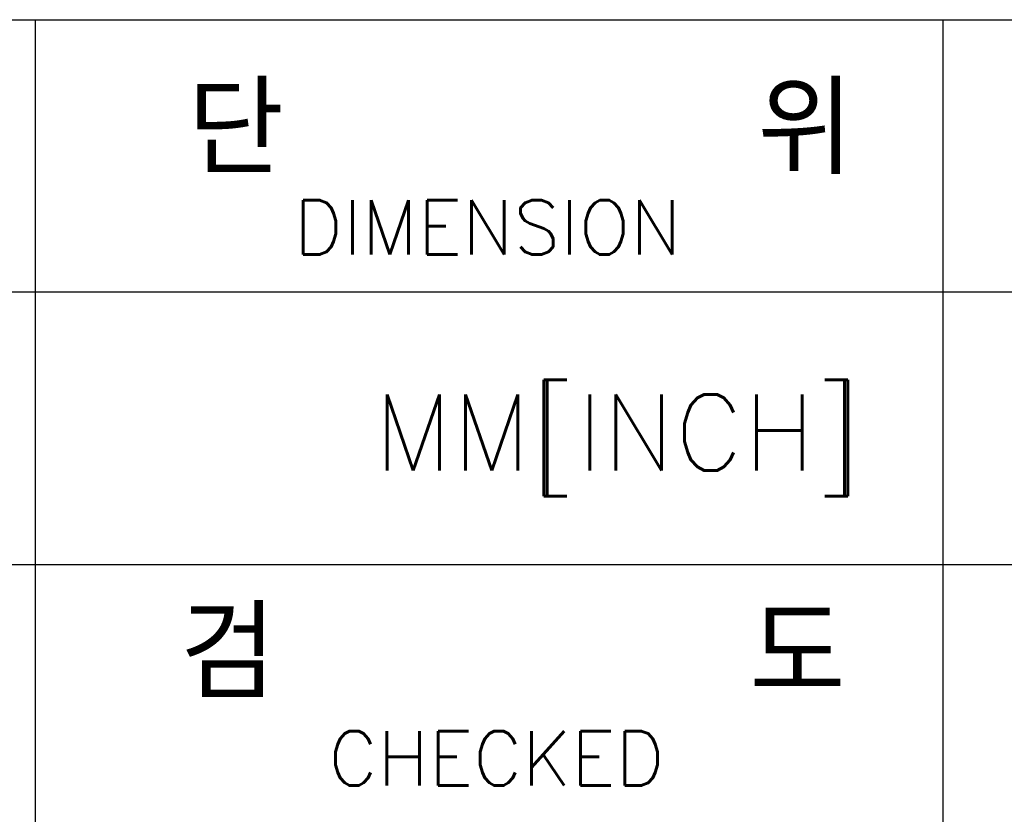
# Model space of a CAD drawing. Header units: inches. Extents: x 749 to 1245, y 24 to 374.
# Tile 76 of 145: x 1069 to 1094, y 54 to 74. Entities that reach past the tile are written whole.
import ezdxf

# ---------------------------------------------------------------- set-up
doc = ezdxf.new("R2010")
doc.units = ezdxf.units.IN
doc.header["$LTSCALE"] = 5
doc.header["$MEASUREMENT"] = 0
doc.layers.get('0').update_dxf_attribs({"linetype": 'CONTINUOUS'})
doc.layers.add('AM_0', color=7, linetype='CONTINUOUS', lineweight=30)
doc.styles.add('WHGTXT', font='simplex', dxfattribs={"bigfont": 'whgtxt'})

# ---------------------------------------------------------------- blocks, each defined once
blk = doc.blocks.new('A$C759C226F')
for p, q in [((183.937, 34.239), (326.468, 34.239)), ((215.787, 7.963), (215.787, 34.239)), ((231.712, 7.963), (231.712, 34.239)), ((199.862, 29.462), (247.638, 29.462)), ((183.937, 24.684), (326.468, 24.684))]:
    blk.add_line(p, q)
at = {"style": 'WHGTXT'}
for s, height, p in [('단       위', 1.5925, (218.46, 31.526)), ('DIMENSION', 0.9555, (220.323, 30.119)), ('MM[INCH]', 1.3377, (221.728, 26.329)), ('검       도 ', 1.5925, (218.324, 22.328)), ('CHECKED', 0.9555, (220.928, 20.804))]:
    blk.add_text(s, height=height, dxfattribs=at).set_placement(p)

msp = doc.modelspace()

# ---------------------------------------------------------------- block references
at = {"layer": 'AM_0', "xscale": 1.482694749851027, "yscale": 1.482694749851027, "zscale": 1.482694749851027}
msp.add_blockref('A$C759C226F', (749.261, 23.616), dxfattribs=at)

doc.saveas('drawing.dxf')
